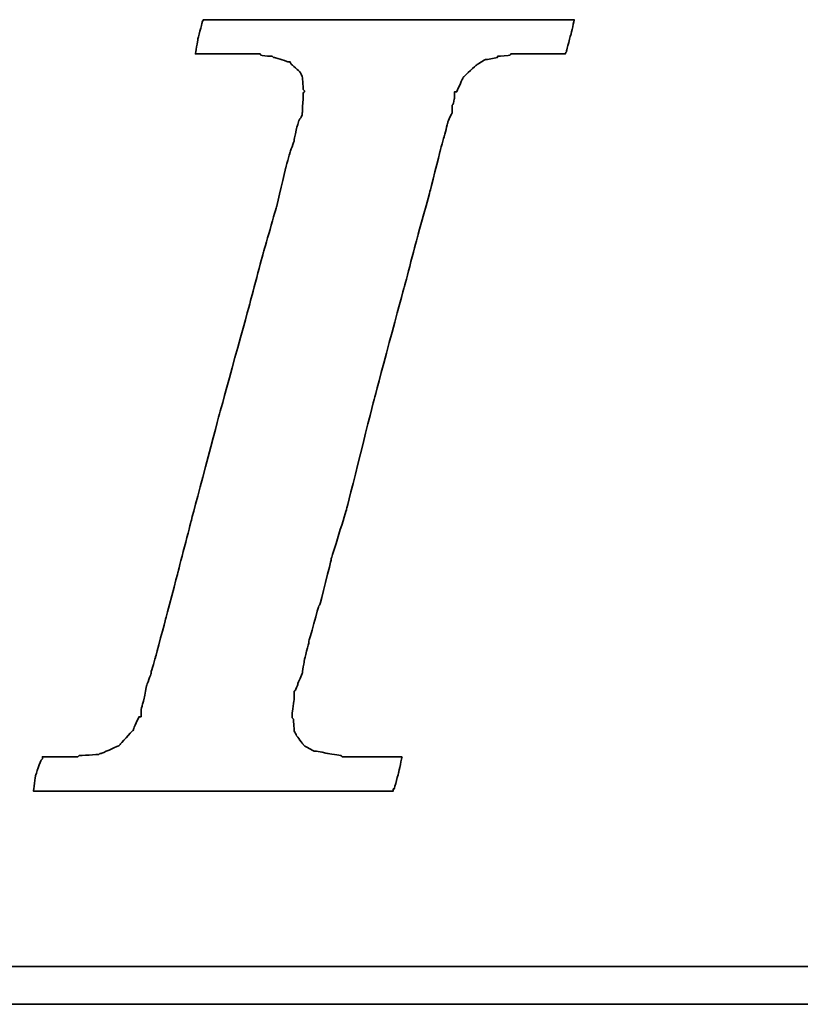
# Model space of a CAD drawing. Header units: millimetres. Extents: x 467 to 831, y 501 to 636.
# Tile 33 of 51: x 733.66 to 738.27, y 541.05 to 546.88. Entities that reach past the tile are written whole.
import ezdxf

# ---------------------------------------------------------------- set-up
doc = ezdxf.new("R2010")
doc.units = ezdxf.units.MM
doc.layers.add('DIM', color=4, linetype='CONTINUOUS')
doc.layers.add('layer 1', color=7, linetype='CONTINUOUS')

# ---------------------------------------------------------------- blocks, each defined once
blk = doc.blocks.new('TBI MOTION logo(完整正式版)')
at = {"layer": 'layer 1', "color": 22, "lineweight": 35}
for points, knots in [([(-40.59125, -7.94375), (-40.59125, -7.94375), (-40.97375, -7.94375), (-40.97375, -7.94375), (-40.97375, -7.94375), (-40.97375, -7.94375), (-41.38125, -7.94375), (-41.38125, -7.94375), (-41.38125, -7.94375), (-41.38125, -7.94375), (-41.54875, -7.94375), (-41.54875, -7.94375), (-41.54875, -7.94375), (-41.54875, -7.94375), (-41.59875, -7.94375), (-41.59875, -7.94375), (-41.59875, -7.94375), (-41.59875, -7.94375), (-41.88375, -7.94375), (-41.88375, -7.94375), (-41.88375, -7.94375), (-41.88375, -7.94375), (-41.90875, -7.91875), (-41.90875, -7.91875), (-41.90875, -7.91875), (-41.90875, -7.91875), (-42.19875, -7.87125), (-42.19875, -7.87125), (-42.19875, -7.87125), (-42.19875, -7.87125), (-42.43875, -7.82375), (-42.43875, -7.82375), (-42.43875, -7.82375), (-42.43875, -7.82375), (-42.45875, -7.82375), (-42.45875, -7.82375), (-42.45875, -7.82375), (-42.45875, -7.82375), (-42.48625, -7.82375), (-42.48625, -7.82375), (-42.48625, -7.82375), (-42.48625, -7.82375), (-42.67625, -7.72375), (-42.67625, -7.72375), (-42.67625, -7.72375), (-42.67625, -7.72375), (-42.70125, -7.70375), (-42.70125, -7.70375), (-42.70125, -7.70375), (-42.70125, -7.70375), (-42.72375, -7.67875), (-42.72375, -7.67875), (-42.72375, -7.67875), (-42.72375, -7.67875), (-42.86875, -7.48875), (-42.86875, -7.48875), (-42.86875, -7.48875), (-42.86875, -7.48875), (-42.89375, -7.43875), (-42.89375, -7.43875), (-42.89375, -7.43875), (-42.89375, -7.43875), (-42.91875, -7.38875), (-42.91875, -7.38875), (-42.91875, -7.38875), (-42.91875, -7.38875), (-42.93875, -7.12875), (-42.93875, -7.12875), (-42.93875, -7.12875), (-42.93875, -7.12875), (-42.96375, -7.10375), (-42.96375, -7.10375), (-42.96375, -7.10375), (-42.96375, -7.10375), (-42.96375, -7.05375), (-42.96375, -7.05375), (-42.96375, -7.05375), (-42.96375, -7.05375), (-42.96375, -7.00875), (-42.96375, -7.00875), (-42.96375, -7.00875), (-42.96375, -7.00875), (-42.91875, -6.69625), (-42.91875, -6.69625), (-42.91875, -6.69625), (-42.91875, -6.69625), (-42.91875, -6.62375), (-42.91875, -6.62375), (-42.91875, -6.62375), (-42.91875, -6.62375), (-42.91875, -6.59625), (-42.91875, -6.59625), (-42.91875, -6.59625), (-42.91875, -6.59625), (-42.91875, -6.57375), (-42.91875, -6.57375), (-42.91875, -6.57375), (-42.91875, -6.57375), (-42.91875, -6.52875), (-42.91875, -6.52875), (-42.91875, -6.52875), (-42.91875, -6.52875), (-42.89375, -6.50375), (-42.89375, -6.50375), (-42.89375, -6.50375), (-42.89375, -6.50375), (-42.84375, -6.38375), (-42.84375, -6.38375), (-42.84375, -6.38375), (-42.84375, -6.38375), (-42.84375, -6.35875), (-42.84375, -6.35875), (-42.84375, -6.35875), (-42.84375, -6.35875), (-42.74625, -6.14375), (-42.74625, -6.14375), (-42.74625, -6.14375), (-42.74625, -6.14375), (-42.70125, -5.85375), (-42.70125, -5.85375), (-42.70125, -5.85375), (-42.70125, -5.85375), (-42.60375, -5.47125), (-42.60375, -5.47125), (-42.60375, -5.47125), (-42.60375, -5.47125), (-42.60375, -5.44875), (-42.60375, -5.44875), (-42.60375, -5.44875), (-42.60375, -5.44875), (-42.38875, -4.67875), (-42.38875, -4.67875), (-42.38875, -4.67875), (-42.38875, -4.67875), (-42.36375, -4.65375), (-42.36375, -4.65375), (-42.36375, -4.65375), (-42.36375, -4.65375), (-42.12375, -3.69625), (-42.12375, -3.69625), (-42.12375, -3.69625), (-42.12375, -3.69625), (-42.12375, -3.67374), (-42.12375, -3.67374), (-42.12375, -3.67374), (-42.12375, -3.67374), (-41.78875, -2.59374), (-41.78875, -2.59374), (-41.78875, -2.59374), (-41.78875, -2.59374), (-41.18875, -0.19375), (-41.18875, -0.19375), (-41.18875, -0.19375), (-41.18875, -0.19375), (-40.54375, 2.20624), (-40.54375, 2.20624), (-40.54375, 2.20624), (-40.54375, 2.20624), (-40.25375, 3.30875), (-40.25375, 3.30875), (-40.25375, 3.30875), (-40.25375, 3.30875), (-39.98875, 4.27125), (-39.98875, 4.27125), (-39.98875, 4.27125), (-39.98875, 4.27125), (-39.77375, 5.13125), (-39.77375, 5.13125), (-39.77375, 5.13125), (-39.77375, 5.13125), (-39.67875, 5.47125), (-39.67875, 5.47125), (-39.67875, 5.47125), (-39.67875, 5.47125), (-39.60375, 5.75625), (-39.60375, 5.75625), (-39.60375, 5.75625), (-39.60375, 5.75625), (-39.60375, 5.78125), (-39.60375, 5.78125), (-39.60375, 5.78125), (-39.60375, 5.78125), (-39.50875, 5.97125), (-39.50875, 5.97125), (-39.50875, 5.97125), (-39.50875, 5.97125), (-39.50875, 6.13875), (-39.50875, 6.13875), (-39.50875, 6.13875), (-39.50875, 6.13875), (-39.48625, 6.16625), (-39.48625, 6.16625), (-39.48625, 6.16625), (-39.48625, 6.16625), (-39.46125, 6.28625), (-39.46125, 6.28625), (-39.46125, 6.28625), (-39.46125, 6.28625), (-39.46125, 6.42625), (-39.46125, 6.42625), (-39.46125, 6.42625), (-39.46125, 6.42625), (-39.41375, 6.42625), (-39.41375, 6.42625), (-39.41375, 6.42625), (-39.41375, 6.42625), (-39.29375, 6.69125), (-39.29375, 6.69125), (-39.29375, 6.69125), (-39.29375, 6.69125), (-39.26875, 6.74125), (-39.26875, 6.74125), (-39.26875, 6.74125), (-39.26875, 6.74125), (-39.24375, 6.76625), (-39.24375, 6.76625), (-39.24375, 6.76625), (-39.24375, 6.76625), (-38.98375, 7.00624), (-38.98375, 7.00624), (-38.98375, 7.00624), (-38.98375, 7.00624), (-38.95625, 7.02624), (-38.95625, 7.02624), (-38.95625, 7.02624), (-38.95625, 7.02624), (-38.78875, 7.12624), (-38.78875, 7.12624), (-38.78875, 7.12624), (-38.78875, 7.12624), (-38.76375, 7.12624), (-38.76375, 7.12624), (-38.76375, 7.12624), (-38.76375, 7.12624), (-38.74375, 7.12624), (-38.74375, 7.12624), (-38.74375, 7.12624), (-38.74375, 7.12624), (-38.52875, 7.17125), (-38.52875, 7.17125), (-38.52875, 7.17125), (-38.52875, 7.17125), (-38.52875, 7.19624), (-38.52875, 7.19624), (-38.52875, 7.19624), (-38.52875, 7.19624), (-38.50375, 7.19624), (-38.50375, 7.19624), (-38.50375, 7.19624), (-38.50375, 7.19624), (-38.26125, 7.21875), (-38.26125, 7.21875), (-38.26125, 7.21875), (-38.26125, 7.21875), (-38.23875, 7.24624), (-38.23875, 7.24624), (-38.23875, 7.24624), (-38.23875, 7.24624), (-38.21625, 7.24624), (-38.21625, 7.24624), (-38.21625, 7.24624), (-38.21625, 7.24624), (-38.18875, 7.24624), (-38.18875, 7.24624), (-38.18875, 7.24624), (-38.18875, 7.24624), (-37.90375, 7.24624), (-37.90375, 7.24624), (-37.90375, 7.24624), (-37.90375, 7.24624), (-37.85375, 7.24624), (-37.85375, 7.24624), (-37.85375, 7.24624), (-37.85375, 7.24624), (-37.75875, 7.24624), (-37.75875, 7.24624), (-37.75875, 7.24624), (-37.75875, 7.24624), (-37.42375, 7.24624), (-37.42375, 7.24624), (-37.42375, 7.24624), (-37.42375, 7.24624), (-37.08875, 7.24624), (-37.08875, 7.24624), (-37.08875, 7.24624), (-37.08875, 7.24624), (-37.06375, 7.24624), (-37.06375, 7.24624), (-37.06375, 7.24624), (-37.06375, 7.24624), (-37.06375, 7.26624), (-37.06375, 7.26624), (-37.06375, 7.26624), (-37.06375, 7.26624), (-37.03875, 7.29125), (-37.03875, 7.29125), (-37.03875, 7.29125), (-37.03875, 7.29125), (-37.03875, 7.31625), (-37.03875, 7.31625), (-37.03875, 7.31625), (-37.03875, 7.31625), (-36.94125, 7.67625), (-36.94125, 7.67625), (-36.94125, 7.67625), (-36.94125, 7.67625), (-36.86875, 7.98625), (-36.86875, 7.98625), (-36.86875, 7.98625), (-36.86875, 7.98625), (-36.98875, 7.98625), (-36.98875, 7.98625), (-36.98875, 7.98625), (-36.98875, 7.98625), (-37.42375, 7.98625), (-37.42375, 7.98625), (-37.42375, 7.98625), (-37.42375, 7.98625), (-37.94875, 7.98625), (-37.94875, 7.98625), (-37.94875, 7.98625), (-37.94875, 7.98625), (-38.57375, 7.98625), (-38.57375, 7.98625), (-38.57375, 7.98625), (-38.57375, 7.98625), (-39.29375, 7.98625), (-39.29375, 7.98625), (-39.29375, 7.98625), (-39.29375, 7.98625), (-40.82875, 7.98625), (-40.82875, 7.98625), (-40.82875, 7.98625), (-40.82875, 7.98625), (-42.36375, 7.98625), (-42.36375, 7.98625), (-42.36375, 7.98625), (-42.36375, 7.98625), (-43.08375, 7.98625), (-43.08375, 7.98625), (-43.08375, 7.98625), (-43.08375, 7.98625), (-43.70875, 7.98625), (-43.70875, 7.98625), (-43.70875, 7.98625), (-43.70875, 7.98625), (-44.23375, 7.98625), (-44.23375, 7.98625), (-44.23375, 7.98625), (-44.23375, 7.98625), (-44.66875, 7.98625), (-44.66875, 7.98625), (-44.66875, 7.98625), (-44.66875, 7.98625), (-44.88375, 7.98625), (-44.88375, 7.98625), (-44.88375, 7.98625), (-44.88375, 7.98625), (-44.90875, 7.94125), (-44.90875, 7.94125), (-44.90875, 7.94125), (-44.90875, 7.94125), (-44.90875, 7.91625), (-44.90875, 7.91625), (-44.90875, 7.91625), (-44.90875, 7.91625), (-45.00375, 7.55625), (-45.00375, 7.55625), (-45.00375, 7.55625), (-45.00375, 7.55625), (-45.05375, 7.24624), (-45.05375, 7.24624), (-45.05375, 7.24624), (-45.05375, 7.24624), (-44.61875, 7.24624), (-44.61875, 7.24624), (-44.61875, 7.24624), (-44.61875, 7.24624), (-44.11375, 7.24624), (-44.11375, 7.24624), (-44.11375, 7.24624), (-44.11375, 7.24624), (-43.99375, 7.24624), (-43.99375, 7.24624), (-43.99375, 7.24624), (-43.99375, 7.24624), (-43.94625, 7.24624), (-43.94625, 7.24624), (-43.94625, 7.24624), (-43.94625, 7.24624), (-43.92374, 7.24624), (-43.92374, 7.24624), (-43.92374, 7.24624), (-43.92374, 7.24624), (-43.65875, 7.24624), (-43.65875, 7.24624), (-43.65875, 7.24624), (-43.65875, 7.24624), (-43.63875, 7.21875), (-43.63875, 7.21875), (-43.63875, 7.21875), (-43.63875, 7.21875), (-43.46875, 7.19624), (-43.46875, 7.19624), (-43.46875, 7.19624), (-43.46875, 7.19624), (-43.39875, 7.19624), (-43.39875, 7.19624), (-43.39875, 7.19624), (-43.39875, 7.19624), (-43.37125, 7.17125), (-43.37125, 7.17125), (-43.37125, 7.17125), (-43.37125, 7.17125), (-43.34875, 7.17125), (-43.34875, 7.17125), (-43.34875, 7.17125), (-43.34875, 7.17125), (-43.20375, 7.12624), (-43.20375, 7.12624), (-43.20375, 7.12624), (-43.20375, 7.12624), (-43.05875, 7.07624), (-43.05875, 7.07624), (-43.05875, 7.07624), (-43.05875, 7.07624), (-43.01375, 7.07624), (-43.01375, 7.07624), (-43.01375, 7.07624), (-43.01375, 7.07624), (-42.98875, 7.02624), (-42.98875, 7.02624), (-42.98875, 7.02624), (-42.98875, 7.02624), (-42.79875, 6.86125), (-42.79875, 6.86125), (-42.79875, 6.86125), (-42.79875, 6.86125), (-42.77375, 6.81125), (-42.77375, 6.81125), (-42.77375, 6.81125), (-42.77375, 6.81125), (-42.74625, 6.76625), (-42.74625, 6.76625), (-42.74625, 6.76625), (-42.74625, 6.76625), (-42.72375, 6.47625), (-42.72375, 6.47625), (-42.72375, 6.47625), (-42.72375, 6.47625), (-42.70125, 6.45124), (-42.70125, 6.45124), (-42.70125, 6.45124), (-42.70125, 6.45124), (-42.70125, 6.42625), (-42.70125, 6.42625), (-42.70125, 6.42625), (-42.70125, 6.42625), (-42.72375, 6.40625), (-42.72375, 6.40625), (-42.72375, 6.40625), (-42.72375, 6.40625), (-42.74625, 5.97125), (-42.74625, 5.97125), (-42.74625, 5.97125), (-42.74625, 5.97125), (-42.74625, 5.94625), (-42.74625, 5.94625), (-42.74625, 5.94625), (-42.74625, 5.94625), (-42.74625, 5.92625), (-42.74625, 5.92625), (-42.74625, 5.92625), (-42.74625, 5.92625), (-42.77375, 5.87625), (-42.77375, 5.87625), (-42.77375, 5.87625), (-42.77375, 5.87625), (-42.81875, 5.80625), (-42.81875, 5.80625), (-42.81875, 5.80625), (-42.81875, 5.80625), (-42.86875, 5.63625), (-42.86875, 5.63625), (-42.86875, 5.63625), (-42.86875, 5.63625), (-42.91875, 5.39625), (-42.91875, 5.39625), (-42.91875, 5.39625), (-42.91875, 5.39625), (-42.91875, 5.37124), (-42.91875, 5.37124), (-42.91875, 5.37124), (-42.91875, 5.37124), (-43.01375, 5.10874), (-43.01375, 5.10874), (-43.01375, 5.10874), (-43.01375, 5.10874), (-43.10875, 4.77124), (-43.10875, 4.77124), (-43.10875, 4.77124), (-43.10875, 4.77124), (-43.29875, 3.95625), (-43.29875, 3.95625), (-43.29875, 3.95625), (-43.29875, 3.95625), (-43.58875, 2.95125), (-43.58875, 2.95125), (-43.58875, 2.95125), (-43.58875, 2.95125), (-43.87375, 1.87125), (-43.87375, 1.87125), (-43.87375, 1.87125), (-43.87375, 1.87125), (-44.52625, -0.50374), (-44.52625, -0.50374), (-44.52625, -0.50374), (-44.52625, -0.50374), (-45.14875, -2.85375), (-45.14875, -2.85375), (-45.14875, -2.85375), (-45.14875, -2.85375), (-45.43375, -3.95875), (-45.43375, -3.95875), (-45.43375, -3.95875), (-45.43375, -3.95875), (-45.69875, -4.96875), (-45.69875, -4.96875), (-45.69875, -4.96875), (-45.69875, -4.96875), (-45.91375, -5.78375), (-45.91375, -5.78375), (-45.91375, -5.78375), (-45.91375, -5.78375), (-46.01375, -6.11875), (-46.01375, -6.11875), (-46.01375, -6.11875), (-46.01375, -6.11875), (-46.01375, -6.14375), (-46.01375, -6.14375), (-46.01375, -6.14375), (-46.01375, -6.14375), (-46.10875, -6.40875), (-46.10875, -6.40875), (-46.10875, -6.40875), (-46.10875, -6.40875), (-46.15375, -6.64875), (-46.15375, -6.64875), (-46.15375, -6.64875), (-46.15375, -6.64875), (-46.20375, -6.83875), (-46.20375, -6.83875), (-46.20375, -6.83875), (-46.20375, -6.83875), (-46.22875, -6.93375), (-46.22875, -6.93375), (-46.22875, -6.93375), (-46.22875, -6.93375), (-46.22875, -7.07875), (-46.22875, -7.07875), (-46.22875, -7.07875), (-46.22875, -7.07875), (-46.27375, -7.07875), (-46.27375, -7.07875), (-46.27375, -7.07875), (-46.27375, -7.07875), (-46.39375, -7.34375), (-46.39375, -7.34375), (-46.39375, -7.34375), (-46.39375, -7.34375), (-46.39375, -7.36875), (-46.39375, -7.36875), (-46.39375, -7.36875), (-46.39375, -7.36875), (-46.42125, -7.38875), (-46.42125, -7.38875), (-46.42125, -7.38875), (-46.42125, -7.38875), (-46.68375, -7.67875), (-46.68375, -7.67875), (-46.68375, -7.67875), (-46.68375, -7.67875), (-46.70875, -7.70375), (-46.70875, -7.70375), (-46.70875, -7.70375), (-46.70875, -7.70375), (-46.75375, -7.72375), (-46.75375, -7.72375), (-46.75375, -7.72375), (-46.75375, -7.72375), (-47.08875, -7.87125), (-47.08875, -7.87125), (-47.08875, -7.87125), (-47.08875, -7.87125), (-47.11625, -7.87125), (-47.11625, -7.87125), (-47.11625, -7.87125), (-47.11625, -7.87125), (-47.13875, -7.89375), (-47.13875, -7.89375), (-47.13875, -7.89375), (-47.13875, -7.89375), (-47.56875, -7.91875), (-47.56875, -7.91875), (-47.56875, -7.91875), (-47.56875, -7.91875), (-47.59625, -7.94375), (-47.59625, -7.94375), (-47.59625, -7.94375), (-47.59625, -7.94375), (-47.64375, -7.94375), (-47.64375, -7.94375), (-47.64375, -7.94375), (-47.64375, -7.94375), (-47.73625, -7.94375), (-47.73625, -7.94375), (-47.73625, -7.94375), (-47.73625, -7.94375), (-48.07375, -7.94375), (-48.07375, -7.94375), (-48.07375, -7.94375), (-48.07375, -7.94375), (-48.36125, -7.94375), (-48.36125, -7.94375), (-48.36125, -7.94375), (-48.36125, -7.94375), (-48.36125, -7.96625), (-48.36125, -7.96625), (-48.36125, -7.96625), (-48.36125, -7.96625), (-48.36125, -7.99125), (-48.36125, -7.99125), (-48.36125, -7.99125), (-48.36125, -7.99125), (-48.38875, -8.01375), (-48.38875, -8.01375), (-48.38875, -8.01375), (-48.38875, -8.01375), (-48.50875, -8.34875), (-48.50875, -8.34875), (-48.50875, -8.34875), (-48.50875, -8.34875), (-48.55375, -8.68625), (-48.55375, -8.68625), (-48.55375, -8.68625), (-48.55375, -8.68625), (-48.45875, -8.68625), (-48.45875, -8.68625), (-48.45875, -8.68625), (-48.45875, -8.68625), (-48.07375, -8.68625), (-48.07375, -8.68625), (-48.07375, -8.68625), (-48.07375, -8.68625), (-47.52375, -8.68625), (-47.52375, -8.68625), (-47.52375, -8.68625), (-47.52375, -8.68625), (-46.92375, -8.68625), (-46.92375, -8.68625), (-46.92375, -8.68625), (-46.92375, -8.68625), (-46.25375, -8.68625), (-46.25375, -8.68625), (-46.25375, -8.68625), (-46.25375, -8.68625), (-46.20375, -8.68625), (-46.20375, -8.68625), (-46.20375, -8.68625), (-46.20375, -8.68625), (-44.71375, -8.68625), (-44.71375, -8.68625), (-44.71375, -8.68625), (-44.71375, -8.68625), (-43.22875, -8.68625), (-43.22875, -8.68625), (-43.22875, -8.68625), (-43.22875, -8.68625), (-42.55875, -8.68625), (-42.55875, -8.68625), (-42.55875, -8.68625), (-42.55875, -8.68625), (-42.50875, -8.68625), (-42.50875, -8.68625), (-42.50875, -8.68625), (-42.50875, -8.68625), (-41.93375, -8.68625), (-41.93375, -8.68625), (-41.93375, -8.68625), (-41.93375, -8.68625), (-41.38125, -8.68625), (-41.38125, -8.68625), (-41.38125, -8.68625), (-41.38125, -8.68625), (-40.97375, -8.68625), (-40.97375, -8.68625), (-40.97375, -8.68625), (-40.97375, -8.68625), (-40.78125, -8.68625), (-40.78125, -8.68625), (-40.78125, -8.68625), (-40.78125, -8.68625), (-40.78125, -8.63875), (-40.78125, -8.63875), (-40.78125, -8.63875), (-40.78125, -8.63875), (-40.75875, -8.63875), (-40.75875, -8.63875), (-40.75875, -8.63875), (-40.75875, -8.63875), (-40.66375, -8.27875), (-40.66375, -8.27875), (-40.66375, -8.27875), (-40.66375, -8.27875), (-40.59125, -7.94375), (-40.59125, -7.94375)], [0, 0, 0, 0, 0.00558659, 0.00558659, 0.00558659, 0.0055866, 0.01117318, 0.01117318, 0.01117318, 0.01117319, 0.01675978, 0.01675978, 0.01675978, 0.01675979, 0.02234637, 0.02234637, 0.02234637, 0.02234638, 0.02793296, 0.02793296, 0.02793296, 0.02793297, 0.03351955, 0.03351955, 0.03351955, 0.03351956, 0.03910615, 0.03910615, 0.03910615, 0.03910616, 0.04469274, 0.04469274, 0.04469274, 0.04469275, 0.05027933, 0.05027933, 0.05027933, 0.05027934, 0.05586592, 0.05586592, 0.05586592, 0.05586593, 0.06145251, 0.06145251, 0.06145251, 0.06145252, 0.06703911, 0.06703911, 0.06703911, 0.06703912, 0.0726257, 0.0726257, 0.0726257, 0.07262571, 0.07821229, 0.07821229, 0.07821229, 0.0782123, 0.08379888, 0.08379888, 0.08379888, 0.08379889, 0.08938547, 0.08938547, 0.08938547, 0.08938548, 0.09497207, 0.09497207, 0.09497207, 0.09497208, 0.10055866, 0.10055866, 0.10055866, 0.10055867, 0.10614525, 0.10614525, 0.10614525, 0.10614526, 0.11173184, 0.11173184, 0.11173184, 0.11173185, 0.11731844, 0.11731844, 0.11731844, 0.11731845, 0.12290503, 0.12290503, 0.12290503, 0.12290504, 0.12849162, 0.12849162, 0.12849162, 0.12849163, 0.13407821, 0.13407821, 0.13407821, 0.13407822, 0.1396648, 0.1396648, 0.1396648, 0.13966481, 0.1452514, 0.1452514, 0.1452514, 0.14525141, 0.15083799, 0.15083799, 0.15083799, 0.150838, 0.15642458, 0.15642458, 0.15642458, 0.15642459, 0.16201117, 0.16201117, 0.16201117, 0.16201118, 0.16759777, 0.16759777, 0.16759777, 0.16759778, 0.17318436, 0.17318436, 0.17318436, 0.17318437, 0.17877095, 0.17877095, 0.17877095, 0.17877096, 0.18435754, 0.18435754, 0.18435754, 0.18435755, 0.18994413, 0.18994413, 0.18994413, 0.18994414, 0.19553073, 0.19553073, 0.19553073, 0.19553074, 0.20111732, 0.20111732, 0.20111732, 0.20111733, 0.20670391, 0.20670391, 0.20670391, 0.20670392, 0.2122905, 0.2122905, 0.2122905, 0.21229051, 0.21787709, 0.21787709, 0.21787709, 0.2178771, 0.22346369, 0.22346369, 0.22346369, 0.2234637, 0.22905028, 0.22905028, 0.22905028, 0.22905029, 0.23463687, 0.23463687, 0.23463687, 0.23463688, 0.24022346, 0.24022346, 0.24022346, 0.24022347, 0.24581006, 0.24581006, 0.24581006, 0.24581007, 0.25139665, 0.25139665, 0.25139665, 0.25139666, 0.25698324, 0.25698324, 0.25698324, 0.25698325, 0.26256983, 0.26256983, 0.26256983, 0.26256984, 0.26815642, 0.26815642, 0.26815642, 0.26815643, 0.27374302, 0.27374302, 0.27374302, 0.27374303, 0.27932961, 0.27932961, 0.27932961, 0.27932962, 0.2849162, 0.2849162, 0.2849162, 0.28491621, 0.29050279, 0.29050279, 0.29050279, 0.2905028, 0.29608939, 0.29608939, 0.29608939, 0.2960894, 0.30167598, 0.30167598, 0.30167598, 0.30167599, 0.30726257, 0.30726257, 0.30726257, 0.30726258, 0.31284916, 0.31284916, 0.31284916, 0.31284917, 0.31843575, 0.31843575, 0.31843575, 0.31843576, 0.32402235, 0.32402235, 0.32402235, 0.32402236, 0.32960894, 0.32960894, 0.32960894, 0.32960895, 0.33519553, 0.33519553, 0.33519553, 0.33519554, 0.34078212, 0.34078212, 0.34078212, 0.34078213, 0.34636872, 0.34636872, 0.34636872, 0.34636873, 0.35195531, 0.35195531, 0.35195531, 0.35195532, 0.3575419, 0.3575419, 0.3575419, 0.35754191, 0.36312849, 0.36312849, 0.36312849, 0.3631285, 0.36871508, 0.36871508, 0.36871508, 0.36871509, 0.37430168, 0.37430168, 0.37430168, 0.37430169, 0.37988827, 0.37988827, 0.37988827, 0.37988828, 0.38547486, 0.38547486, 0.38547486, 0.38547487, 0.39106145, 0.39106145, 0.39106145, 0.39106146, 0.39664804, 0.39664804, 0.39664804, 0.39664805, 0.40223464, 0.40223464, 0.40223464, 0.40223465, 0.40782123, 0.40782123, 0.40782123, 0.40782124, 0.41340782, 0.41340782, 0.41340782, 0.41340783, 0.41899441, 0.41899441, 0.41899441, 0.41899442, 0.42458101, 0.42458101, 0.42458101, 0.42458102, 0.4301676, 0.4301676, 0.4301676, 0.43016761, 0.43575419, 0.43575419, 0.43575419, 0.4357542, 0.44134078, 0.44134078, 0.44134078, 0.44134079, 0.44692737, 0.44692737, 0.44692737, 0.44692738, 0.45251397, 0.45251397, 0.45251397, 0.45251398, 0.45810056, 0.45810056, 0.45810056, 0.45810057, 0.46368715, 0.46368715, 0.46368715, 0.46368716, 0.46927374, 0.46927374, 0.46927374, 0.46927375, 0.47486034, 0.47486034, 0.47486034, 0.47486035, 0.48044693, 0.48044693, 0.48044693, 0.48044694, 0.48603352, 0.48603352, 0.48603352, 0.48603353, 0.49162011, 0.49162011, 0.49162011, 0.49162012, 0.4972067, 0.4972067, 0.4972067, 0.49720671, 0.5027933, 0.5027933, 0.5027933, 0.50279331, 0.50837989, 0.50837989, 0.50837989, 0.5083799, 0.51396648, 0.51396648, 0.51396648, 0.51396649, 0.51955307, 0.51955307, 0.51955307, 0.51955308, 0.52513966, 0.52513966, 0.52513966, 0.52513967, 0.53072626, 0.53072626, 0.53072626, 0.53072627, 0.53631285, 0.53631285, 0.53631285, 0.53631286, 0.54189944, 0.54189944, 0.54189944, 0.54189945, 0.54748603, 0.54748603, 0.54748603, 0.54748604, 0.55307263, 0.55307263, 0.55307263, 0.55307264, 0.55865922, 0.55865922, 0.55865922, 0.55865923, 0.56424581, 0.56424581, 0.56424581, 0.56424582, 0.5698324, 0.5698324, 0.5698324, 0.56983241, 0.57541899, 0.57541899, 0.57541899, 0.575419, 0.58100559, 0.58100559, 0.58100559, 0.5810056, 0.58659218, 0.58659218, 0.58659218, 0.58659219, 0.59217877, 0.59217877, 0.59217877, 0.59217878, 0.59776536, 0.59776536, 0.59776536, 0.59776537, 0.60335196, 0.60335196, 0.60335196, 0.60335197, 0.60893855, 0.60893855, 0.60893855, 0.60893856, 0.61452514, 0.61452514, 0.61452514, 0.61452515, 0.62011173, 0.62011173, 0.62011173, 0.62011174, 0.62569832, 0.62569832, 0.62569832, 0.62569833, 0.63128492, 0.63128492, 0.63128492, 0.63128493, 0.63687151, 0.63687151, 0.63687151, 0.63687152, 0.6424581, 0.6424581, 0.6424581, 0.64245811, 0.64804469, 0.64804469, 0.64804469, 0.6480447, 0.65363128, 0.65363128, 0.65363128, 0.65363129, 0.65921788, 0.65921788, 0.65921788, 0.65921789, 0.66480447, 0.66480447, 0.66480447, 0.66480448, 0.67039106, 0.67039106, 0.67039106, 0.67039107, 0.67597765, 0.67597765, 0.67597765, 0.67597766, 0.68156425, 0.68156425, 0.68156425, 0.68156426, 0.68715084, 0.68715084, 0.68715084, 0.68715085, 0.69273743, 0.69273743, 0.69273743, 0.69273744, 0.69832402, 0.69832402, 0.69832402, 0.69832403, 0.70391061, 0.70391061, 0.70391061, 0.70391062, 0.70949721, 0.70949721, 0.70949721, 0.70949722, 0.7150838, 0.7150838, 0.7150838, 0.71508381, 0.72067039, 0.72067039, 0.72067039, 0.7206704, 0.72625698, 0.72625698, 0.72625698, 0.72625699, 0.73184358, 0.73184358, 0.73184358, 0.73184359, 0.73743017, 0.73743017, 0.73743017, 0.73743018, 0.74301676, 0.74301676, 0.74301676, 0.74301677, 0.74860335, 0.74860335, 0.74860335, 0.74860336, 0.75418994, 0.75418994, 0.75418994, 0.75418995, 0.75977654, 0.75977654, 0.75977654, 0.75977655, 0.76536313, 0.76536313, 0.76536313, 0.76536314, 0.77094972, 0.77094972, 0.77094972, 0.77094973, 0.77653631, 0.77653631, 0.77653631, 0.77653632, 0.78212291, 0.78212291, 0.78212291, 0.78212292, 0.7877095, 0.7877095, 0.7877095, 0.78770951, 0.79329609, 0.79329609, 0.79329609, 0.7932961, 0.79888268, 0.79888268, 0.79888268, 0.79888269, 0.80446927, 0.80446927, 0.80446927, 0.80446928, 0.81005587, 0.81005587, 0.81005587, 0.81005588, 0.81564246, 0.81564246, 0.81564246, 0.81564247, 0.82122905, 0.82122905, 0.82122905, 0.82122906, 0.82681564, 0.82681564, 0.82681564, 0.82681565, 0.83240223, 0.83240223, 0.83240223, 0.83240224, 0.83798883, 0.83798883, 0.83798883, 0.83798884, 0.84357542, 0.84357542, 0.84357542, 0.84357543, 0.84916201, 0.84916201, 0.84916201, 0.84916202, 0.8547486, 0.8547486, 0.8547486, 0.85474861, 0.8603352, 0.8603352, 0.8603352, 0.86033521, 0.86592179, 0.86592179, 0.86592179, 0.8659218, 0.87150838, 0.87150838, 0.87150838, 0.87150839, 0.87709497, 0.87709497, 0.87709497, 0.87709498, 0.88268156, 0.88268156, 0.88268156, 0.88268157, 0.88826816, 0.88826816, 0.88826816, 0.88826817, 0.89385475, 0.89385475, 0.89385475, 0.89385476, 0.89944134, 0.89944134, 0.89944134, 0.89944135, 0.90502793, 0.90502793, 0.90502793, 0.90502794, 0.91061453, 0.91061453, 0.91061453, 0.91061454, 0.91620112, 0.91620112, 0.91620112, 0.91620113, 0.92178771, 0.92178771, 0.92178771, 0.92178772, 0.9273743, 0.9273743, 0.9273743, 0.92737431, 0.93296089, 0.93296089, 0.93296089, 0.9329609, 0.93854749, 0.93854749, 0.93854749, 0.9385475, 0.94413408, 0.94413408, 0.94413408, 0.94413409, 0.94972067, 0.94972067, 0.94972067, 0.94972068, 0.95530726, 0.95530726, 0.95530726, 0.95530727, 0.96089385, 0.96089385, 0.96089385, 0.96089386, 0.96648045, 0.96648045, 0.96648045, 0.96648046, 0.97206704, 0.97206704, 0.97206704, 0.97206705, 0.97765363, 0.97765363, 0.97765363, 0.97765364, 0.98324022, 0.98324022, 0.98324022, 0.98324023, 0.98882682, 0.98882682, 0.98882682, 0.98882683, 0.99441341, 0.99441341, 0.99441341, 0.99441342, 1, 1, 1, 1]), ([(75.90875, -9.47875), (75.90875, -9.47875), (75.90875, -12.28625), (75.90875, -12.28625), (75.90875, -12.28625), (75.90875, -12.28625), (75.90875, -12.47875), (75.90875, -12.47875), (75.90875, -12.47875), (75.90875, -12.47875), (75.71625, -12.47875), (75.71625, -12.47875), (75.71625, -12.47875), (75.71625, -12.47875), (-88.32875, -12.47875), (-88.32875, -12.47875), (-88.32875, -12.47875), (-88.32875, -12.47875), (-88.32875, -13.29375), (-88.32875, -13.29375), (-88.32875, -13.29375), (-88.32875, -13.29375), (82.89125, -13.29375), (82.89125, -13.29375), (82.89125, -13.29375), (82.89125, -13.29375), (75.90875, -9.47875), (75.90875, -9.47875)], [0, 0, 0, 0, 0.14285714, 0.14285714, 0.14285714, 0.14285715, 0.28571429, 0.28571429, 0.28571429, 0.2857143, 0.42857143, 0.42857143, 0.42857143, 0.42857144, 0.57142857, 0.57142857, 0.57142857, 0.57142858, 0.71428571, 0.71428571, 0.71428571, 0.71428572, 0.85714286, 0.85714286, 0.85714286, 0.85714287, 1, 1, 1, 1])]:
    blk.add_open_spline(points, degree=3, knots=knots, dxfattribs=at)

msp = doc.modelspace()

# ---------------------------------------------------------------- block references
at = {"layer": 'DIM', "color": 7, "xscale": 0.2736514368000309, "yscale": 0.2736514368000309, "zscale": 0.2736514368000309}
msp.add_blockref('TBI MOTION logo(完整正式版)', (747.0253, 544.6927), dxfattribs=at)

doc.saveas('drawing.dxf')
